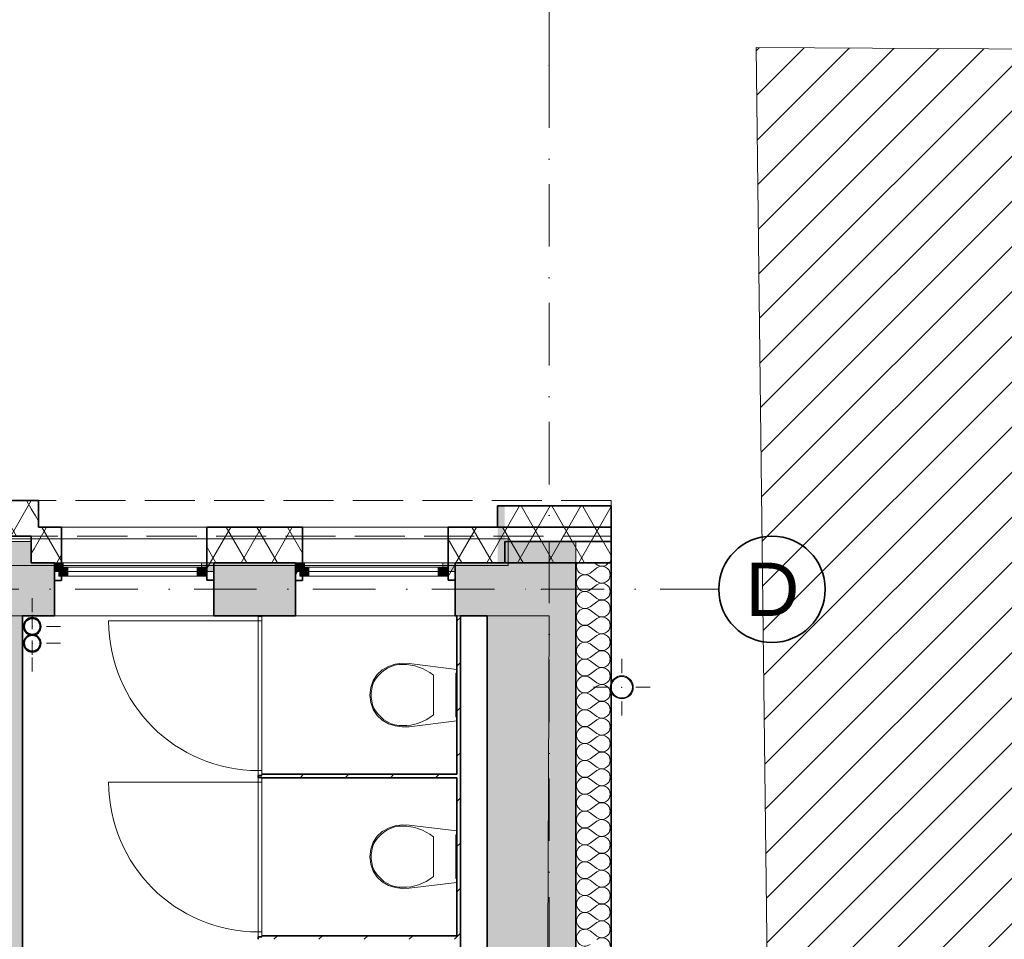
# Model space of a CAD drawing. Header units: millimetres. Extents: x 82175 to 237000, y 24756 to 471700.
# Tile 47 of 256: x 119524 to 125077, y 103035 to 108222. Entities that reach past the tile are written whole.
import ezdxf

# ---------------------------------------------------------------- set-up
doc = ezdxf.new("R2010")
doc.units = ezdxf.units.MM
doc.linetypes.add('Krawędzie ukryte', pattern=[3.912222, 2.822222, -1.09])
doc.linetypes.add('Kropki i Kreski', pattern=[6.702778, 3.527778, -1.763889, 0, -1.411111])
for name, color, linetype in [('- A - ocieplenie', 8, 'Continuous'), ('Drzwi Archicad', 8, 'Continuous'), ('Instalacje - Wod_Kan', 8, 'Continuous'), ('Konstrukcja - Siatka mod', 8, 'Continuous'), ('Konstrukcja - Stropy', 8, 'Continuous'), ('Konstrukcja - Ściany działowe', 8, 'Continuous'), ('Konstrukcja - Ściany nośne wew..P', 8, 'Continuous'), ('Konstrukcja - Ściany zewnętrzne', 8, 'Continuous'), ('Okna Archicada', 8, 'Continuous'), ('PIONY INST', 8, 'Continuous'), ('Wnętrze - Wyposażenie', 8, 'Continuous')]:
    doc.layers.add(name, color=color, linetype=linetype)
doc.styles.add('STYL_AUTOMATYCZNY_1', font='arial.ttf')
pattern_1 = [(60, (-135208.59, 381186.62), (-129.90381, 75), []), (120, (-135208.59, 381186.62), (129.90381, 75), [])]
pattern_2 = [(45, (-135208.59, 381186.62), (-127.27922, 127.27922), [])]

# ---------------------------------------------------------------- blocks, each defined once
blk = doc.blocks.new('*X9')
at = {"layer": '- A - ocieplenie', "linetype": 'Continuous', "lineweight": 13, "ltscale": 100}
for p, q in [((49922.8, 114690.5), (49936.6, 114680.1)), ((49898.5, 114632.5), (49936.6, 114661.1)), ((49898.5, 114613.4), (49936.6, 114584.9)), ((49898.5, 114537.3), (49936.6, 114565.8)), ((49898.5, 114518.2), (49936.6, 114489.6)), ((49898.5, 114442), (49936.6, 114470.6)), ((49898.5, 114423), (49936.6, 114394.4)), ((49898.5, 114346.8), (49936.6, 114375.4)), ((49898.5, 114327.7), (49936.6, 114299.2)), ((49898.5, 114251.5), (49936.6, 114280.1)), ((49898.5, 114232.5), (49936.6, 114203.9)), ((49898.5, 114156.3), (49936.6, 114184.9)), ((49898.5, 114137.3), (49936.6, 114108.7)), ((49898.5, 114061.1), (49936.6, 114089.6)), ((49898.5, 114042), (49936.6, 114013.4)), ((49898.5, 113965.8), (49936.6, 113994.4)), ((49898.5, 113946.8), (49936.6, 113918.2)), ((49898.5, 113870.6), (49936.6, 113899.2)), ((49898.5, 113851.5), (49936.6, 113823)), ((49898.5, 113775.4), (49936.6, 113803.9)), ((49898.5, 113756.3), (49936.6, 113727.7)), ((49898.5, 113680.1), (49936.6, 113708.7)), ((49898.5, 113661.1), (49936.6, 113632.5)), ((49898.5, 113584.9), (49936.6, 113613.4)), ((49898.5, 113565.8), (49936.6, 113537.3)), ((49898.5, 113489.6), (49936.6, 113518.2)), ((49898.5, 113470.6), (49936.6, 113442)), ((49898.5, 113394.4), (49936.6, 113423)), ((49898.5, 113375.4), (49936.6, 113346.8)), ((49898.5, 113299.2), (49936.6, 113327.7)), ((49898.5, 113280.1), (49936.6, 113251.5)), ((49898.5, 113203.9), (49936.6, 113232.5)), ((49898.5, 113184.9), (49936.6, 113156.3)), ((49898.5, 113108.7), (49936.6, 113137.3)), ((49898.5, 113089.6), (49936.6, 113061.1)), ((49898.5, 113013.4), (49936.6, 113042)), ((49898.5, 112994.4), (49936.6, 112965.8)), ((49898.5, 112918.2), (49936.6, 112946.8)), ((49898.5, 112899.2), (49936.6, 112870.6)), ((49898.5, 112823), (49936.6, 112851.5)), ((49898.5, 112803.9), (49936.6, 112775.4)), ((49898.5, 112727.7), (49936.6, 112756.3)), ((49898.5, 112708.7), (49936.6, 112680.1)), ((49898.5, 112632.5), (49936.6, 112661.1)), ((49898.5, 112613.4), (49936.6, 112584.9))]:
    blk.add_line(p, q, dxfattribs=at)
for centre, start, end in [((49869.9, 114670.6), 155.3271, 306.8699), ((49965.2, 114718.2), 233.1301, 324.369), ((49965.2, 114623), 0, 126.8699), ((49869.9, 114575.4), 53.1301, 306.8699), ((49965.2, 114623), 233.1301, 0), ((49965.2, 114527.7), 0, 126.8699), ((49869.9, 114480.1), 53.1301, 306.8699), ((49965.2, 114527.7), 233.1301, 0), ((49965.2, 114432.5), 0, 126.8699), ((49869.9, 114384.9), 53.1301, 306.8699), ((49965.2, 114432.5), 233.1301, 0), ((49869.9, 114289.6), 53.1301, 306.8699), ((49965.2, 114337.3), 0, 126.8699), ((49965.2, 114337.3), 233.1301, 0), ((49965.2, 114242), 0, 126.8699), ((49869.9, 114194.4), 53.1301, 306.8699), ((49965.2, 114242), 233.1301, 0), ((49965.2, 114146.8), 0, 126.8699), ((49869.9, 114099.2), 53.1301, 306.8699), ((49965.2, 114146.8), 233.1301, 0), ((49965.2, 114051.5), 0, 126.8699), ((49869.9, 114003.9), 53.1301, 306.8699), ((49965.2, 114051.5), 233.1301, 0), ((49965.2, 113956.3), 0, 126.8699), ((49869.9, 113908.7), 53.1301, 306.8699), ((49965.2, 113956.3), 233.1301, 0), ((49965.2, 113861.1), 0, 126.8699), ((49869.9, 113813.4), 53.1301, 306.8699), ((49965.2, 113861.1), 233.1301, 0), ((49965.2, 113765.8), 0, 126.8699), ((49869.9, 113718.2), 53.1301, 306.8699), ((49965.2, 113765.8), 233.1301, 0), ((49869.9, 113623), 53.1301, 306.8699), ((49965.2, 113670.6), 0, 126.8699), ((49965.2, 113670.6), 233.1301, 0), ((49965.2, 113575.4), 0, 126.8699), ((49869.9, 113527.7), 53.1301, 306.8699), ((49965.2, 113575.4), 233.1301, 0), ((49965.2, 113480.1), 0, 126.8699), ((49869.9, 113432.5), 53.1301, 306.8699), ((49965.2, 113480.1), 233.1301, 0), ((49965.2, 113384.9), 0, 126.8699), ((49869.9, 113337.3), 53.1301, 306.8699), ((49965.2, 113384.9), 233.1301, 0), ((49965.2, 113289.6), 0, 126.8699), ((49869.9, 113242), 53.1301, 306.8699), ((49965.2, 113289.6), 233.1301, 0), ((49965.2, 113194.4), 0, 126.8699), ((49869.9, 113146.8), 53.1301, 306.8699), ((49965.2, 113194.4), 233.1301, 0), ((49965.2, 113099.2), 0, 126.8699), ((49869.9, 113051.5), 53.1301, 306.8699), ((49965.2, 113099.2), 233.1301, 0), ((49869.9, 112956.3), 53.1301, 306.8699), ((49965.2, 113003.9), 0, 126.8699), ((49965.2, 113003.9), 233.1301, 0), ((49965.2, 112908.7), 0, 126.8699), ((49869.9, 112861.1), 53.1301, 306.8699), ((49965.2, 112908.7), 233.1301, 0), ((49965.2, 112813.4), 0, 126.8699), ((49869.9, 112765.8), 53.1301, 306.8699), ((49965.2, 112813.4), 233.1301, 0), ((49965.2, 112718.2), 0, 126.8699), ((49869.9, 112670.6), 53.1301, 306.8699), ((49965.2, 112718.2), 233.1301, 0), ((49965.2, 112623), 0, 126.8699), ((49869.9, 112575.4), 53.1301, 306.8699), ((49965.2, 112623), 233.1301, 0), ((49965.2, 112527.7), 0, 126.8699)]:
    blk.add_arc(centre, 47.6, start, end, dxfattribs=at)

msp = doc.modelspace()

# ---------------------------------------------------------------- hatches: boundary and pattern name
at = {"layer": '- A - ocieplenie', "linetype": 'Continuous', "lineweight": 13}
h = msp.add_hatch(dxfattribs=at)
h.set_pattern_fill('Izolacja_miękka_0006', color=8, style=0, pattern_type=2)
h.set_pattern_definition(pattern_1)
h.paths.add_polyline_path([(119590, 105508.9), (119190, 105508.9), (119190, 105308.9), (119590, 105308.9)])
h = msp.add_hatch(dxfattribs=at)
h.set_pattern_fill('Izolacja_miękka_0006', color=8, style=0, pattern_type=2)
h.set_pattern_definition(pattern_1)
h.paths.add_polyline_path([(119630, 105508.9), (119590, 105308.9), (119620, 105308.9), (119630, 105358.9)])
h = msp.add_hatch(dxfattribs=at)
h.set_pattern_fill('Izolacja_miękka_0006', color=8, style=0, pattern_type=2)
h.set_pattern_definition(pattern_1)
h.paths.add_polyline_path([(119590, 105508.9), (119590, 105308.9), (119630, 105508.9)])
for points in [[(122220, 105478.9), (122260, 105278.9), (122260, 105478.9)], [(122220, 105278.9), (122260, 105278.9), (122220, 105478.9)], [(122220, 105278.9), (122220, 105158.9), (122260, 105158.9), (122260, 105278.9)]]:
    msp.add_hatch(color=8, dxfattribs=at).paths.add_polyline_path(points)
h = msp.add_hatch(dxfattribs=at)
h.set_pattern_fill('Izolacja_miękka_0006', color=8, style=0, pattern_type=2)
h.set_pattern_definition(pattern_1)
h.paths.add_polyline_path([(122260, 105278.9), (122860.4, 105278.9), (122860.4, 105478.9), (122260, 105478.9)])
h = msp.add_hatch(dxfattribs=at)
h.set_pattern_fill('Izolacja_miękka_0006', color=8, style=0, pattern_type=2)
h.set_pattern_definition(pattern_1)
h.paths.add_polyline_path([(119630, 105358.9), (119590, 105158.9), (119760, 105158.9), (119760, 105358.9)])
h = msp.add_hatch(dxfattribs=at)
h.set_pattern_fill('Izolacja_miękka_0006', color=8, style=0, pattern_type=2)
h.set_pattern_definition(pattern_1)
h.paths.add_polyline_path([(120580, 105158.9), (121120, 105158.9), (121120, 105358.9), (120580, 105358.9)])
h = msp.add_hatch(dxfattribs=at)
h.set_pattern_fill('Izolacja_miękka_0006', color=8, style=0, pattern_type=2)
h.set_pattern_definition(pattern_1)
h.paths.add_polyline_path([(121940, 105158.9), (122860, 105158.9), (122860, 105358.9), (121940, 105358.9)])
h = msp.add_hatch(dxfattribs=at)
h.set_pattern_fill('Izolacja_miękka_0006', color=8, style=0, pattern_type=2)
h.set_pattern_definition(pattern_1)
h.paths.add_polyline_path([(119620, 105308.9), (119590, 105308.9), (119590, 105158.9)])
h = msp.add_hatch(dxfattribs=at)
h.set_pattern_fill('Izolacja_miękka_0006', color=8, style=0, pattern_type=2)
h.set_pattern_definition(pattern_1)
h.paths.add_polyline_path([(119720, 105158.9), (119720, 105058.9), (119760, 105058.9), (119760, 105158.9)])
h = msp.add_hatch(dxfattribs=at)
h.set_pattern_fill('Izolacja_miękka_0006', color=8, style=0, pattern_type=2)
h.set_pattern_definition(pattern_1)
h.paths.add_polyline_path([(120580, 105158.9), (120580, 105060.5), (120620, 105060.5), (120620, 105158.9)])
h = msp.add_hatch(dxfattribs=at)
h.set_pattern_fill('Izolacja_miękka_0006', color=8, style=0, pattern_type=2)
h.set_pattern_definition(pattern_1)
h.paths.add_polyline_path([(121080, 105158.9), (121080, 105058.9), (121120, 105058.9), (121120, 105158.9)])
h = msp.add_hatch(dxfattribs=at)
h.set_pattern_fill('Izolacja_miękka_0006', color=8, style=0, pattern_type=2)
h.set_pattern_definition(pattern_1)
h.paths.add_polyline_path([(121940, 105158.9), (121940, 105060.5), (121980, 105060.5), (121980, 105158.9)])
at = {"linetype": 'Continuous', "lineweight": 15}
h = msp.add_hatch(dxfattribs=at)
h.set_pattern_fill('Bloczki_ceramiczne_0006', color=8, style=0, pattern_type=2)
h.set_pattern_definition(pattern_2)
h.paths.add_polyline_path([(123678.8, 108063.9), (123869, 92075.6), (124009.9, 91878.5), (126631.9, 91872.5), (126631.9, 108047.6)])
at = {"layer": 'Instalacje - Wod_Kan', "linetype": 'Continuous', "lineweight": 13}
h = msp.add_hatch(color=8, dxfattribs=at)
h.paths.add_polyline_path([(122920, 104521.3, 0.414214), (122855, 104456.3, 0.414214), (122920, 104391.3, 0.414214), (122985, 104456.3, 0.414214)])
h.paths.add_polyline_path([(122920, 104516.3, -1), (122920, 104396.3, -1)], flags=0)
at = {"layer": 'Konstrukcja - Ściany działowe', "linetype": 'Continuous', "lineweight": 13}
h = msp.add_hatch(dxfattribs=at)
h.set_pattern_fill('Bloczki_ceramiczne_0006', color=256, style=0, pattern_type=2)
h.set_pattern_definition(pattern_2)
h.paths.add_polyline_path([(121990, 102143.9), (122010, 102143.9), (122010, 104858.9), (121990, 104858.9)])
h = msp.add_hatch(dxfattribs=at)
h.set_pattern_fill('Bloczki_ceramiczne_0006', color=8, style=0, pattern_type=2)
h.set_pattern_definition(pattern_2)
h.paths.add_polyline_path([(121990, 103966.6), (120890, 103966.6), (120890, 103946.6), (121990, 103946.6)])
h = msp.add_hatch(dxfattribs=at)
h.set_pattern_fill('Bloczki_ceramiczne_0006', color=8, style=0, pattern_type=2)
h.set_pattern_definition(pattern_2)
h.paths.add_polyline_path([(121990, 103054.9), (120890, 103054.9), (120890, 103034.9), (121990, 103034.9)])
at = {"layer": 'Konstrukcja - Ściany nośne wew..P', "linetype": 'Continuous', "lineweight": 13}
msp.add_hatch(color=8, dxfattribs=at).paths.add_polyline_path([(119240, 104858.9), (119240, 99908.9), (119540, 99908.9), (119540, 104858.9)])
at = {"layer": 'Konstrukcja - Ściany zewnętrzne', "linetype": 'Continuous', "lineweight": 13}
for points in [[(119190, 105278.9), (119190, 105158.9), (119590, 105158.9), (119590, 105278.9)], [(122660, 105278.9), (122260, 105278.9), (122260, 105158.9), (122660, 105158.9)], [(119195, 105158.9), (119195, 104858.9), (119720, 104858.9), (119720, 105158.9)], [(120620, 105158.9), (120620, 104858.9), (121080, 104858.9), (121080, 105158.9)], [(121980, 105158.9), (121980, 104858.9), (122160, 104858.9), (122160, 105158.9)], [(122660, 92378.9), (122660, 105158.9), (122160, 105158.9), (122160, 92378.9)]]:
    msp.add_hatch(color=8, dxfattribs=at).paths.add_polyline_path(points)
at = {"layer": 'Okna Archicada', "linetype": 'Continuous', "lineweight": 13}
for points in [[(119720, 105108.9), (119745, 105108.9), (119745, 105133.9), (119770, 105133.9), (119770, 105158.9), (119720, 105158.9)], [(119745, 105083.9), (119795, 105083.9), (119795, 105133.9), (119745, 105133.9)], [(120575, 105133.9), (120525, 105133.9), (120525, 105083.9), (120575, 105083.9)], [(120620, 105158.9), (120550, 105158.9), (120550, 105133.9), (120575, 105133.9), (120575, 105108.9), (120620, 105108.9)], [(121080, 105108.9), (121105, 105108.9), (121105, 105133.9), (121130, 105133.9), (121130, 105158.9), (121080, 105158.9)], [(121105, 105083.9), (121155, 105083.9), (121155, 105133.9), (121105, 105133.9)], [(121935, 105133.9), (121885, 105133.9), (121885, 105083.9), (121935, 105083.9)], [(121980, 105158.9), (121910, 105158.9), (121910, 105133.9), (121935, 105133.9), (121935, 105108.9), (121980, 105108.9)]]:
    msp.add_hatch(color=8, dxfattribs=at).paths.add_polyline_path(points)
at = {"layer": 'PIONY INST', "linetype": 'Continuous', "lineweight": 13}
h = msp.add_hatch(color=8, dxfattribs=at)
h.paths.add_polyline_path([(119595.4, 104849.6, 0.414214), (119545.4, 104799.6, 0.414214), (119595.4, 104749.6, 0.414214), (119645.4, 104799.6, 0.414214)])
h.paths.add_polyline_path([(119595.4, 104844.6, -1), (119595.4, 104754.6, -1)], flags=0)
h = msp.add_hatch(color=8, dxfattribs=at)
h.paths.add_polyline_path([(119595.4, 104754.6, 0.414214), (119545.4, 104704.6, 0.414214), (119595.4, 104654.6, 0.414214), (119645.4, 104704.6, 0.414214)])
h.paths.add_polyline_path([(119595.4, 104749.6, -1), (119595.4, 104659.6, -1)], flags=0)

# ---------------------------------------------------------------- linework, layer by layer
at = {"layer": '- A - ocieplenie', "color": 8, "linetype": 'Continuous', "lineweight": 35, "ltscale": 100}
for p, q in [((119760, 105208.9), (119760, 105358.9)), ((120580, 105208.9), (120580, 105358.9)), ((121120, 105208.9), (121120, 105358.9)), ((121940, 105208.9), (121940, 105358.9)), ((119760, 105158.9), (119760, 105208.9)), ((120580, 105158.9), (120580, 105208.9)), ((121120, 105158.9), (121120, 105208.9)), ((121940, 105158.9), (121940, 105208.9))]:
    msp.add_line(p, q, dxfattribs=at)
at = {"layer": '- A - ocieplenie', "color": 8, "linetype": 'Krawędzie ukryte', "lineweight": 20, "ltscale": 100, "flags": 128}
for points in [[(122860, 105508.9), (95120, 105508.9)], [(122860, 105308.9), (122860, 105508.9)], [(113589.7, 105308.9), (122860, 105308.9)]]:
    msp.add_lwpolyline(points, dxfattribs=at)
at = {"layer": '- A - ocieplenie', "color": 8, "linetype": 'Continuous', "lineweight": 35, "ltscale": 100, "flags": 128}
for points in [[(119630, 105508.9), (119150, 105508.9)], [(119630, 105358.9), (119630, 105508.9)], [(122220, 105478.9), (122260, 105478.9)], [(122220, 105358.9), (122220, 105478.9)], [(122860.4, 105478.9), (122260, 105478.9)], [(122860.4, 105278.9), (122860.4, 105478.9)], [(119760, 105358.9), (119630, 105358.9)], [(121120, 105358.9), (120580, 105358.9)], [(122860, 105358.9), (121940, 105358.9)], [(122860, 105158.9), (122860, 105358.9)], [(119190, 105308.9), (119590, 105308.9)], [(119590, 105308.9), (119590, 105158.9)], [(122260, 105278.9), (122860.4, 105278.9)], [(122260, 105158.9), (122260, 105278.9)], [(119590, 105158.9), (119720, 105158.9)], [(119720, 105158.9), (119720, 105058.9)], [(119760, 105058.9), (119760, 105158.9)], [(120580, 105158.9), (120580, 105060.5)], [(120620, 105158.9), (121080, 105158.9)], [(120620, 105060.5), (120620, 105158.9)], [(121080, 105158.9), (121080, 105058.9)], [(121120, 105058.9), (121120, 105158.9)], [(121940, 105158.9), (121940, 105060.5)], [(121980, 105158.9), (122860, 105158.9)], [(121980, 105060.5), (121980, 105158.9)], [(122660, 105158.9), (122660, 92378.9)], [(122660, 105158.9), (122860, 105158.9)], [(122860, 92578.9), (122860, 105158.9)], [(119720, 105058.9), (119760, 105058.9)], [(120580, 105060.5), (120620, 105060.5)], [(121080, 105058.9), (121120, 105058.9)], [(121940, 105060.5), (121980, 105060.5)]]:
    msp.add_lwpolyline(points, dxfattribs=at)
at = {"color": 8, "linetype": 'Continuous', "lineweight": 13, "ltscale": 100, "flags": 128}
msp.add_lwpolyline([(123678.8, 108063.9), (123869, 92075.6), (124009.9, 91878.5), (126631.9, 91872.5), (126631.9, 108047.6)], close=True, dxfattribs=at)
at = {"layer": 'Drzwi Archicad', "color": 8, "linetype": 'Continuous', "lineweight": 13, "ltscale": 100}
for p, q in [((120890, 104858.3), (120870, 104858.3)), ((120870, 104858.3), (120870, 104830.3)), ((120890, 104818.3), (120890, 104858.3)), ((120870, 104830.3), (120026, 104830.3)), ((120870, 104830.3), (120890, 104830.3)), ((120870, 103986.3), (120870, 104830.3)), ((120870, 104830.3), (120890, 104830.3)), ((120890, 104830.3), (120890, 104818.3)), ((120890, 104830.3), (120890, 103986.3)), ((120890, 103986.3), (120870, 103986.3)), ((120870, 103986.3), (120870, 103958.3)), ((120890, 103986.3), (120870, 103986.3)), ((120870, 103958.3), (120890, 103958.3)), ((120890, 103998.3), (120890, 103986.3)), ((120890, 103958.3), (120890, 103998.3)), ((120870, 103920.3), (120026, 103920.3)), ((120890, 103948.3), (120870, 103948.3)), ((120870, 103948.3), (120870, 103920.3)), ((120870, 103920.3), (120890, 103920.3)), ((120870, 103076.3), (120870, 103920.3)), ((120870, 103920.3), (120890, 103920.3)), ((120890, 103908.3), (120890, 103948.3)), ((120890, 103920.3), (120890, 103908.3)), ((120890, 103920.3), (120890, 103076.3)), ((120890, 103076.3), (120870, 103076.3)), ((120870, 103076.3), (120870, 103048.3)), ((120890, 103076.3), (120870, 103076.3)), ((120890, 103088.3), (120890, 103076.3)), ((120890, 103048.3), (120890, 103088.3)), ((120870, 103048.3), (120890, 103048.3))]:
    msp.add_line(p, q, dxfattribs=at)
at = {"layer": 'Drzwi Archicad', "color": 8, "linetype": 'Continuous', "lineweight": 35, "ltscale": 100}
for p, q in [((120870, 104858.3), (120890, 104858.3)), ((120870, 104858.3), (120890, 104858.3)), ((120870, 103958.3), (120890, 103958.3)), ((120870, 103958.3), (120890, 103958.3)), ((120870, 103948.3), (120890, 103948.3)), ((120870, 103948.3), (120890, 103948.3)), ((120870, 103048.3), (120890, 103048.3)), ((120870, 103048.3), (120890, 103048.3))]:
    msp.add_line(p, q, dxfattribs=at)
at = {"layer": 'Drzwi Archicad', "color": 8, "linetype": 'Continuous', "lineweight": 13, "ltscale": 100}
for centre in [(120870, 104830.3), (120870, 103920.3)]:
    msp.add_arc(centre, 844, 180, 270, dxfattribs=at)
at = {"layer": 'Instalacje - Wod_Kan', "color": 8, "linetype": 'Continuous', "lineweight": 0, "ltscale": 100}
for p, q in [((122920, 104536.3), (122920, 104616.3)), ((122840, 104456.3), (122760, 104456.3)), ((123000, 104456.3), (123080, 104456.3)), ((122920, 104376.3), (122920, 104296.3))]:
    msp.add_line(p, q, dxfattribs=at)
at = {"layer": 'Instalacje - Wod_Kan', "color": 8, "linetype": 'Continuous', "lineweight": 20, "ltscale": 100, "flags": 128}
for points in [[(122920, 104521.3, 0.414214), (122855, 104456.3, 0.414214), (122920, 104391.3, 0.414214), (122985, 104456.3, 0.414214)], [(122920, 104516.3, -1), (122920, 104396.3, -1)]]:
    msp.add_lwpolyline(points, format="xyb", close=True, dxfattribs=at)
at = {"layer": 'Instalacje - Wod_Kan', "color": 8, "linetype": 'Continuous', "lineweight": 0, "ltscale": 100}
msp.add_point((122920, 104456.3), dxfattribs=at)
at = {"layer": 'Konstrukcja - Siatka mod', "color": 8, "linetype": 'Kropki i Kreski', "lineweight": 13, "ltscale": 100}
for p, q in [((122510, 107964.8), (122510, 108964.8)), ((122510, 107964.8), (122510, 91000)), ((93022.5, 105008.9), (122467, 105008.9)), ((122467, 105008.9), (123467, 105008.9))]:
    msp.add_line(p, q, dxfattribs=at)
at = {"layer": 'Konstrukcja - Siatka mod', "color": 8, "linetype": 'Continuous', "lineweight": 35, "ltscale": 100}
msp.add_circle((123767, 105008.9), 300, dxfattribs=at)
at = {"layer": 'Konstrukcja - Siatka mod', "color": 8, "linetype": 'Kropki i Kreski', "lineweight": 13, "ltscale": 100}
for p in [(122510, 107964.8), (122510, 107964.8), (122467, 105008.9), (122467, 105008.9)]:
    msp.add_point(p, dxfattribs=at)
at = {"layer": 'Konstrukcja - Stropy', "color": 8, "linetype": 'Continuous', "lineweight": 13, "ltscale": 100, "flags": 128}
msp.add_lwpolyline([(107140, 97428.9), (110440, 97428.9), (110440, 92404.9), (122460, 92378.9), (122510, 104858.9), (95470, 104858.9), (95470, 92228.9), (107140, 92228.9)], close=True, dxfattribs=at)
at = {"layer": 'Konstrukcja - Ściany działowe', "color": 8, "linetype": 'Continuous', "lineweight": 35, "ltscale": 100}
for p, q in [((120870, 104858.3), (120890, 104858.3)), ((120870, 103958.3), (120890, 103958.3)), ((120870, 103948.3), (120890, 103948.3)), ((120870, 103048.3), (120890, 103048.3))]:
    msp.add_line(p, q, dxfattribs=at)
at = {"layer": 'Konstrukcja - Ściany działowe', "color": 8, "linetype": 'Continuous', "lineweight": 35, "ltscale": 100, "flags": 128}
for points in [[(121990, 104858.9), (121990, 103966.6)], [(122010, 102143.9), (122010, 104858.9)], [(120870, 103958.3), (120870, 103948.3)], [(121990, 103966.6), (120890, 103966.6)], [(120890, 103946.6), (121990, 103946.6)], [(121990, 103946.6), (121990, 103054.9)], [(120870, 103048.3), (120870, 103034.9)], [(121990, 103054.9), (120890, 103054.9)]]:
    msp.add_lwpolyline(points, dxfattribs=at)
at = {"layer": 'Konstrukcja - Ściany nośne wew..P', "color": 8, "linetype": 'Continuous', "lineweight": 35, "ltscale": 100, "flags": 128}
msp.add_lwpolyline([(119540, 99908.9), (119540, 104858.9)], dxfattribs=at)
at = {"layer": 'Konstrukcja - Ściany zewnętrzne', "color": 8, "linetype": 'Continuous', "lineweight": 35, "ltscale": 100}
for p, q in [((119720, 105158.9), (119720, 105108.9)), ((120620, 105158.9), (120620, 105108.9)), ((121080, 105158.9), (121080, 105108.9)), ((121980, 105158.9), (121980, 105108.9)), ((119720, 105108.9), (119720, 104858.9)), ((120620, 105108.9), (120620, 104858.9)), ((121080, 105108.9), (121080, 104858.9)), ((121980, 105108.9), (121980, 104858.9))]:
    msp.add_line(p, q, dxfattribs=at)
at = {"layer": 'Konstrukcja - Ściany zewnętrzne', "color": 8, "linetype": 'Continuous', "lineweight": 13, "ltscale": 100, "flags": 128}
msp.add_lwpolyline([(95320, 105293.9), (95320, 105143.9), (122280, 105143.9), (122280, 105293.9)], close=True, dxfattribs=at)
for points in [[(119590, 105158.9), (119590, 105278.9), (119190, 105278.9), (119190, 105158.9)], [(122660, 105158.9), (122660, 105278.9), (122260, 105278.9), (122260, 105158.9)]]:
    msp.add_lwpolyline(points, dxfattribs=at)
at = {"layer": 'Konstrukcja - Ściany zewnętrzne', "color": 8, "linetype": 'Continuous', "lineweight": 35, "ltscale": 100, "flags": 128}
for points in [[(119720, 105158.9), (119590, 105158.9)], [(121080, 105158.9), (120620, 105158.9)], [(122160, 105158.9), (121980, 105158.9)], [(122160, 105158.9), (122260, 105158.9)], [(122660, 92078.9), (122660, 105158.9)], [(119540, 104858.9), (119720, 104858.9)], [(120620, 104858.9), (121080, 104858.9)], [(121980, 104858.9), (121990, 104858.9)], [(122010, 104858.9), (122160, 104858.9)], [(122160, 104858.9), (122160, 99908.9)]]:
    msp.add_lwpolyline(points, dxfattribs=at)
at = {"layer": 'Okna Archicada', "color": 8, "linetype": 'Continuous', "lineweight": 13, "ltscale": 100}
for p, q in [((120580, 105358.9), (119760, 105358.9)), ((121940, 105358.9), (121120, 105358.9)), ((120580, 105158.9), (119760, 105158.9)), ((120550, 105158.9), (119770, 105158.9)), ((121940, 105158.9), (121120, 105158.9)), ((121910, 105158.9), (121130, 105158.9)), ((119795, 105083.9), (120525, 105083.9)), ((121155, 105083.9), (121885, 105083.9))]:
    msp.add_line(p, q, dxfattribs=at)
at = {"layer": 'Okna Archicada', "color": 8, "linetype": 'Continuous', "lineweight": 35, "ltscale": 100}
for p, q in [((119760, 105208.9), (119760, 105358.9)), ((120580, 105208.9), (120580, 105358.9)), ((121120, 105208.9), (121120, 105358.9)), ((121940, 105208.9), (121940, 105358.9)), ((119760, 105158.9), (119760, 105208.9)), ((120580, 105158.9), (120580, 105208.9)), ((121120, 105158.9), (121120, 105208.9)), ((121940, 105158.9), (121940, 105208.9)), ((119720, 105158.9), (119720, 105108.9)), ((119720, 105158.9), (119720, 105108.9)), ((120620, 105158.9), (120620, 105108.9)), ((120620, 105158.9), (120620, 105108.9)), ((121080, 105158.9), (121080, 105108.9)), ((121080, 105158.9), (121080, 105108.9)), ((121980, 105158.9), (121980, 105108.9)), ((121980, 105158.9), (121980, 105108.9)), ((119720, 105108.9), (119720, 104858.9)), ((120620, 105108.9), (120620, 104858.9)), ((121080, 105108.9), (121080, 104858.9)), ((121980, 105108.9), (121980, 104858.9))]:
    msp.add_line(p, q, dxfattribs=at)
at = {"layer": 'Okna Archicada', "color": 8, "linetype": 'Continuous', "lineweight": 18, "ltscale": 100}
for p, q in [((119720, 105158.9), (120620, 105158.9)), ((121080, 105158.9), (121980, 105158.9)), ((119720, 104858.9), (120620, 104858.9)), ((121080, 104858.9), (121980, 104858.9))]:
    msp.add_line(p, q, dxfattribs=at)
at = {"layer": 'Okna Archicada', "color": 8, "linetype": 'Continuous', "lineweight": 20, "ltscale": 100}
for p, q in [((119770, 105158.9), (119720, 105158.9)), ((119745, 105108.9), (119745, 105133.9)), ((119745, 105133.9), (119770, 105133.9)), ((119795, 105133.9), (119745, 105133.9)), ((119745, 105133.9), (119745, 105083.9)), ((119770, 105133.9), (119770, 105158.9)), ((119795, 105083.9), (119795, 105133.9)), ((120525, 105133.9), (119795, 105133.9)), ((120575, 105133.9), (120525, 105133.9)), ((120525, 105133.9), (120525, 105083.9)), ((120620, 105158.9), (120550, 105158.9)), ((120550, 105158.9), (120550, 105133.9)), ((120550, 105133.9), (120575, 105133.9)), ((120575, 105133.9), (120575, 105108.9)), ((120575, 105083.9), (120575, 105133.9)), ((121130, 105158.9), (121080, 105158.9)), ((121105, 105108.9), (121105, 105133.9)), ((121105, 105133.9), (121130, 105133.9)), ((121155, 105133.9), (121105, 105133.9)), ((121105, 105133.9), (121105, 105083.9)), ((121130, 105133.9), (121130, 105158.9)), ((121155, 105083.9), (121155, 105133.9)), ((121885, 105133.9), (121155, 105133.9)), ((121935, 105133.9), (121885, 105133.9)), ((121885, 105133.9), (121885, 105083.9)), ((121980, 105158.9), (121910, 105158.9)), ((121910, 105158.9), (121910, 105133.9)), ((121910, 105133.9), (121935, 105133.9)), ((121935, 105133.9), (121935, 105108.9)), ((121935, 105083.9), (121935, 105133.9)), ((119720, 105108.9), (119745, 105108.9)), ((119745, 105083.9), (119795, 105083.9)), ((119795, 105108.9), (120525, 105108.9)), ((119795, 105083.9), (120525, 105083.9)), ((120525, 105083.9), (120575, 105083.9)), ((120575, 105108.9), (120620, 105108.9)), ((121080, 105108.9), (121105, 105108.9)), ((121105, 105083.9), (121155, 105083.9)), ((121155, 105108.9), (121885, 105108.9)), ((121155, 105083.9), (121885, 105083.9)), ((121885, 105083.9), (121935, 105083.9)), ((121935, 105108.9), (121980, 105108.9))]:
    msp.add_line(p, q, dxfattribs=at)
at = {"layer": 'PIONY INST', "color": 8, "linetype": 'Continuous', "lineweight": 0, "ltscale": 100}
for p, q in [((119595.4, 104879.6), (119595.4, 104959.6)), ((119595.4, 104784.6), (119595.4, 104864.6)), ((119675.4, 104799.6), (119755.4, 104799.6)), ((119595.4, 104719.6), (119595.4, 104639.6)), ((119675.4, 104704.6), (119755.4, 104704.6)), ((119595.4, 104624.6), (119595.4, 104544.6))]:
    msp.add_line(p, q, dxfattribs=at)
at = {"layer": 'PIONY INST', "color": 8, "linetype": 'Continuous', "lineweight": 25, "ltscale": 100, "flags": 128}
for points in [[(119595.4, 104849.6, 0.414214), (119545.4, 104799.6, 0.414214), (119595.4, 104749.6, 0.414214), (119645.4, 104799.6, 0.414214)], [(119595.4, 104754.6, 0.414214), (119545.4, 104704.6, 0.414214), (119595.4, 104654.6, 0.414214), (119645.4, 104704.6, 0.414214)]]:
    msp.add_lwpolyline(points, format="xyb", close=True, dxfattribs=at)
at = {"layer": 'PIONY INST', "color": 8, "linetype": 'Continuous', "lineweight": 35, "ltscale": 100, "flags": 128}
for points in [[(119595.4, 104844.6, -1), (119595.4, 104754.6, -1)], [(119595.4, 104749.6, -1), (119595.4, 104659.6, -1)]]:
    msp.add_lwpolyline(points, format="xyb", close=True, dxfattribs=at)
at = {"layer": 'PIONY INST', "color": 8, "linetype": 'Continuous', "lineweight": 0, "ltscale": 100}
for p in [(119595.4, 104799.6), (119595.4, 104704.6)]:
    msp.add_point(p, dxfattribs=at)
at = {"layer": 'Wnętrze - Wyposażenie', "color": 8, "linetype": 'Continuous', "lineweight": 13, "ltscale": 100}
for p, q in [((121857.5, 104524.6), (121857.5, 104412.5)), ((121857.5, 104412.5), (121857.5, 104300.4)), ((121857.5, 103612.9), (121857.5, 103500.8)), ((121857.5, 103500.8), (121857.5, 103388.7))]:
    msp.add_line(p, q, dxfattribs=at)
at = {"layer": 'Wnętrze - Wyposażenie', "color": 8, "linetype": 'Continuous', "lineweight": 13, "ltscale": 100, "flags": 128}
for points in [[(121642.8, 104238.2), (121604.8, 104251), (121568.8, 104270.6), (121540.3, 104296.9), (121518.5, 104330.9), (121504.8, 104370.3), (121500, 104412.5), (121504.8, 104454.7), (121518.5, 104494.1), (121540.3, 104528.1), (121568.8, 104554.4), (121604.8, 104574), (121642.8, 104586.8), (121682.2, 104592.4), (121721.7, 104590.8), (121990, 104557.5), (121990, 104267.5), (121721.7, 104234.2), (121682.2, 104232.6)], [(121990, 104535.5), (121990, 104289.5), (121985, 104289.5), (121985, 104535.5)], [(121642.8, 103326.5), (121604.8, 103339.3), (121568.8, 103358.9), (121540.3, 103385.2), (121518.5, 103419.2), (121504.8, 103458.6), (121500, 103500.8), (121504.8, 103543), (121518.5, 103582.4), (121540.3, 103616.4), (121568.8, 103642.7), (121604.8, 103662.3), (121642.8, 103675.1), (121682.2, 103680.7), (121721.7, 103679.1), (121990, 103645.8), (121990, 103355.8), (121721.7, 103322.5), (121682.2, 103320.9)], [(121990, 103623.8), (121990, 103377.8), (121985, 103377.8), (121985, 103623.8)]]:
    msp.add_lwpolyline(points, close=True, dxfattribs=at)
at = {"layer": 'Wnętrze - Wyposażenie', "color": 8, "linetype": 'Continuous', "lineweight": 13, "ltscale": 100}
for centre, major_axis, start_param, end_param in [((121674.3, 104320.5), (0, 264.2), 6.227458, 7.128046), ((121693, 104147), (0, 437.4), 5.753783, 6.306803), ((121612.7, 104411.7), (0, 142.5), 0.938292, 1.564935), ((121612.7, 104413.3), (0, 142.5), 1.576657, 2.203301), ((121674.3, 104504.5), (0, 264.2), 2.296735, 3.197324), ((121693, 104678), (0, 437.4), 3.117977, 3.670997), ((121674.3, 103408.8), (0, 264.2), 6.227458, 7.128046), ((121693, 103235.3), (0, 437.4), 5.753783, 6.306803), ((121612.7, 103500), (0, 142.5), 0.938292, 1.564935), ((121612.7, 103501.6), (0, 142.5), 1.576657, 2.203301), ((121674.3, 103592.8), (0, 264.2), 2.296735, 3.197324), ((121693, 103766.3), (0, 437.4), 3.117977, 3.670997)]:
    msp.add_ellipse(centre, major_axis=major_axis, ratio=0.744822, start_param=start_param, end_param=end_param, dxfattribs=at)

# ---------------------------------------------------------------- block references
at = {"color": 8, "linetype": 'Continuous', "lineweight": 20, "ltscale": 100}
msp.add_blockref('*X9', (72842.4, -9531.6), dxfattribs=at)

# ---------------------------------------------------------------- texts
at = {"layer": 'Konstrukcja - Siatka mod', "color": 8, "linetype": 'Continuous', "lineweight": 13, "insert": (123618.5, 105158.9), "char_height": 300, "attachment_point": 1, "style": 'STYL_AUTOMATYCZNY_1'}
msp.add_mtext('\\A1;{\\pql;\\pt0;\\fArial|b0|i0|c238|p0;\\W1.000000;D}', dxfattribs=at)

doc.saveas('drawing.dxf')
